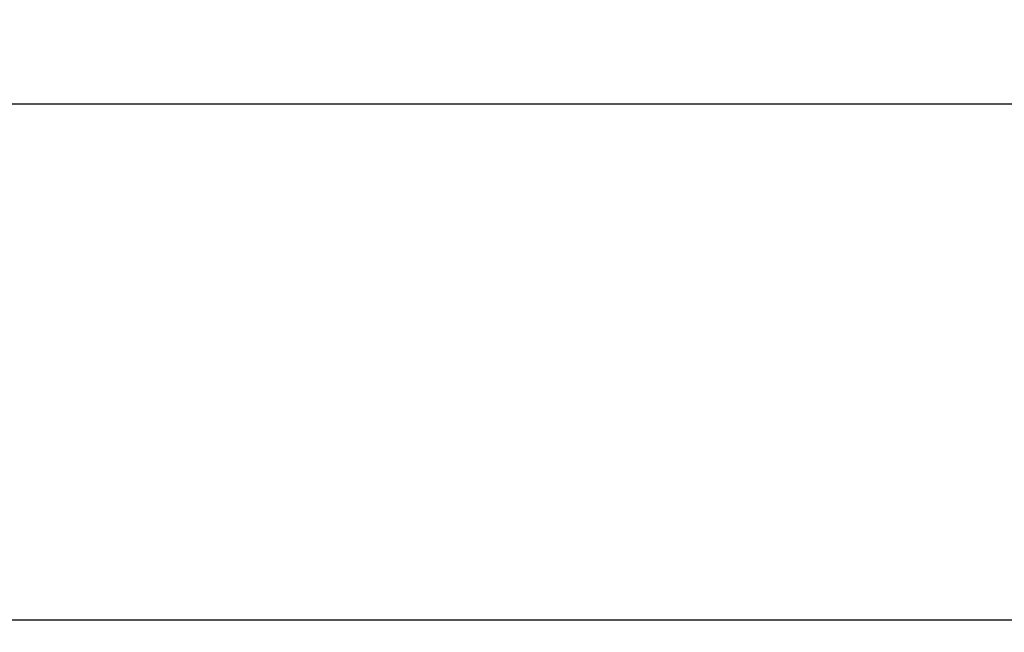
# Model space of a CAD drawing. Header units: millimetres. Extents: x 6161 to 8965, y -9035 to -5431.
# Tile 234 of 256: x 6510 to 6748, y -5916 to -5768. Entities that reach past the tile are written whole.
import ezdxf

# ---------------------------------------------------------------- set-up
doc = ezdxf.new("R2010")
doc.units = ezdxf.units.MM
doc.layers.add('Ściany', color=7, linetype='Continuous')
doc.styles.add('dwg_wymiary 50', font='romans.shx', dxfattribs={"width": 0.7, "height": 15})
doc.dimstyles.new('1-50', dxfattribs={"dimtxt": 15, "dimasz": 0.8, "dimexe": 1.25, "dimexo": 0.625, "dimgap": 3, "dimtad": 1, "dimdec": 0, "dimrnd": 0.5, "dimtxsty": 'dwg_wymiary 50', "dimblk": 'dwg_dimtick', "dimcen": 8, "dimse1": 1, "dimse2": 1, "dimclrd": 7, "dimclrt": 7, "dimadec": 0, "dimazin": 0, "dimtfac": 1, "dimtdec": 0, "dimtmove": 0, "dimatfit": 3, "dimldrblk": 'DOT', "dimfxl": 0, "dimarcsym": 0})

# ---------------------------------------------------------------- blocks, each defined once
blk = doc.blocks.new('dwg_dimtick')
for p, q in [((-6.01, -6.01), (6.01, 6.01)), ((0, -8.5), (0, 8.5)), ((-8.5, 0), (8.5, 0))]:
    blk.add_line(p, q)
blk = doc.blocks.new('*D605')
at = {"color": 7, "lineweight": -2, "transparency": 16777216}
blk.add_line((6279.63, -5788.03), (8778.44, -5788.03), dxfattribs=at)
at = {"layer": 'Defpoints', "color": 0, "transparency": 16777216}
for p in [(8779.24, -5788.03), (6278.83, -5912.82), (8779.24, -5912.82)]:
    blk.add_point(p, dxfattribs=at)
at = {"color": 7, "lineweight": -2, "transparency": 16777216, "xscale": 0.8, "yscale": 0.8, "zscale": 0.8, "rotation": 180}
blk.add_blockref('dwg_dimtick', (6278.83, -5788.03), dxfattribs=at)
at = {"color": 7, "lineweight": -2, "transparency": 16777216, "xscale": 0.8, "yscale": 0.8, "zscale": 0.8}
blk.add_blockref('dwg_dimtick', (8779.24, -5788.03), dxfattribs=at)
at = {"color": 7, "transparency": 16777216, "insert": (7529.04, -5777.53), "char_height": 15, "attachment_point": 5, "style": 'dwg_wymiary 50'}
blk.add_mtext('2501', dxfattribs=at)
blk = doc.blocks.new('_Dot')
at = {"color": 0, "linetype": 'ByBlock', "lineweight": -2}
blk.add_line((-0.5, 0), (-1, 0), dxfattribs=at)
at = {"color": 0, "linetype": 'ByBlock', "const_width": 0.5}
blk.add_lwpolyline([(-0.25, 0, 1), (0.25, 0, 1)], format="xyb", close=True, dxfattribs=at)

msp = doc.modelspace()

# ---------------------------------------------------------------- linework, layer by layer
at = {"layer": 'Ściany'}
msp.add_lwpolyline([(8273.24, -5912.82), (7564.03, -5912.82), (7564.03, -5952.82), (7789.67, -5952.82), (7789.67, -6239.38), (7384.03, -6239.38), (7384.03, -5952.82), (7444.03, -5952.82), (7444.03, -5912.82), (6278.83, -5912.82), (6278.83, -6795.22)], dxfattribs=at)

# ---------------------------------------------------------------- dimensions: what is measured, and where the dimension line sits
at = {"color": 3}
dim = msp.add_linear_dim(base=(8779.24, -5788.03), p1=(6278.83, -5912.82), p2=(8779.24, -5912.82), dimstyle='1-50', override={"dimtxsty": 'dwg_wymiary 50', "dimldrblk": 'Dot'}, dxfattribs=at)
dim.commit()
dim.dimension.update_dxf_attribs({"geometry": '*D605', "text_midpoint": (7529.04, -5777.53)})

doc.saveas('drawing.dxf')
